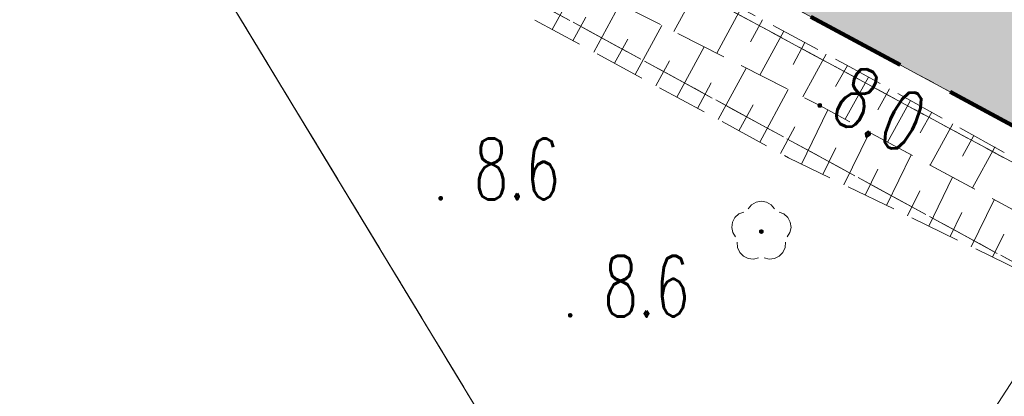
# Model space of a CAD drawing. Header units: millimetres. Extents: x -367306 to 168495, y -187323 to 82034.
# Tile 51 of 170: x 728 to 24988, y -151441 to -142146. Entities that reach past the tile are written whole.
import ezdxf

# ---------------------------------------------------------------- set-up
doc = ezdxf.new("R2010")
doc.units = ezdxf.units.MM
doc.header["$MEASUREMENT"] = 0
for name, pattern in [('L_0_03', [1000, 500, -500]), ('L_0_05', [1750, 1250, -500]), ('L_0_06', [2000, 1500, -500]), ('Przerywana długa', [3900, 2500, -1400]), ('Przerywana gęsta', [900, 600, -300])]:
    doc.linetypes.add(name, pattern=pattern)
for name, color, linetype, lineweight in [('0_Nr_pióra__196', 1, 'Continuous', 100), ('Nowe_EGDE_Nr_pióra__9', 7, 'Continuous', 13), ('Nowe_EGKK_Nr_pióra__9', 7, 'Continuous', 13), ('Nowe_EGUG_Nr_pióra__9', 7, 'Continuous', 13), ('Nowe_OTRK_Nr_pióra__8', 7, 'Continuous', 13), ('Nowe_OTRK_Nr_pióra__9', 7, 'Continuous', 13), ('Nowe_OTRN_Nr_pióra__7', 7, 'Continuous', 13), ('Nowe_OTRN_Nr_pióra__8', 7, 'Continuous', 13), ('Nowe_OTRN_Nr_pióra__9', 7, 'Continuous', 13), ('Nowe_OTRN_O_Nr_pióra__8', 7, 'Continuous', 13), ('Nowe_OTZL_Nr_pióra__8', 7, 'Continuous', 13), ('Nowe_OTZL_Nr_pióra__9', 7, 'Continuous', 13), ('Nowe_SUGP_Nr_pióra__9', 7, 'Continuous', 13), ('sytuacja_Nr_pióra__1', 7, 'Continuous', 13)]:
    doc.layers.add(name, color=color, linetype=linetype, lineweight=lineweight)
for name, color, linetype, lineweight, true_color in [('0_Nr_pióra__240', 7, 'Continuous', 18, 0xdcf887), ('Nowe_OTZL_Nr_pióra__94', 7, 'Continuous', 13, 0xe4ad2c), ('sytuacja_Nr_pióra__65', 7, 'Continuous', 13, 0x80c2ff)]:
    doc.layers.add(name, color=color, linetype=linetype, lineweight=lineweight, true_color=true_color)
doc.styles.add('STYL_AUTOMATYCZNY_3', font='Simplex.shx')

msp = doc.modelspace()

# ---------------------------------------------------------------- hatches: boundary and pattern name
at = {"layer": '0_Nr_pióra__240', "linetype": 'Continuous', "lineweight": 0, "true_color": 0x2c311b}
msp.add_hatch(color=250, dxfattribs=at).paths.add_polyline_path([(1832.3, -134968.9), (3325.5, -137445.8), (6501.6, -134653), (31321.6, -148073), (43551.6, -131243), (52938.8, -105475.5), (50239.8, -104970.8), (50241.7, -104960.9, 0.4105608), (45483.3, -107953.9), (43454.5, -115678.8), (37652.4, -114156), (32816.1, -112886.7), (35989.5, -100795.2), (33381.6, -100123), (29323.2, -98604.3), (28971.6, -99353.7), (25882.9, -106410.1), (24650.6, -109225.4), (23018, -111586.2), (19968.1, -115996.2), (16289.2, -120183.4), (15001.3, -121648.2), (14544.7, -122167.6), (13419.4, -123278.9), (12674.7, -124012.8), (11388.1, -125280.7), (8915.3, -127717.6), (8238.5, -128359.6), (3301.6, -133843), (3061.6, -134723)])
at = {"layer": 'Nowe_OTRN_Nr_pióra__7', "linetype": 'Continuous', "lineweight": 13}
for points in [[(20396.6, -144263), (20398.2, -144274.7), (20402.6, -144285.5), (20409.8, -144294.8), (20419.1, -144302), (20430, -144306.5), (20441.6, -144308), (20453.3, -144306.5), (20464.1, -144302), (20473.4, -144294.8), (20480.6, -144285.5), (20485.1, -144274.7), (20486.6, -144263), (20485.1, -144251.4), (20480.6, -144240.5), (20473.4, -144231.2), (20464.1, -144224), (20453.3, -144219.6), (20441.6, -144218), (20430, -144219.6), (20419.1, -144224), (20409.8, -144231.2), (20402.6, -144240.5), (20398.2, -144251.4)], [(11056.6, -146553), (11058.2, -146564.7), (11062.6, -146575.5), (11069.8, -146584.8), (11079.1, -146592), (11090, -146596.5), (11101.6, -146598), (11113.3, -146596.5), (11124.1, -146592), (11133.4, -146584.8), (11140.6, -146575.5), (11145.1, -146564.7), (11146.6, -146553), (11145.1, -146541.4), (11140.6, -146530.5), (11133.4, -146521.2), (11124.1, -146514), (11113.3, -146509.6), (11101.6, -146508), (11090, -146509.6), (11079.1, -146514), (11069.8, -146521.2), (11062.6, -146530.5), (11058.2, -146541.4)], [(14246.6, -149443), (14248.2, -149454.7), (14252.6, -149465.5), (14259.8, -149474.8), (14269.1, -149482), (14280, -149486.5), (14291.6, -149488), (14303.3, -149486.5), (14314.1, -149482), (14323.4, -149474.8), (14330.6, -149465.5), (14335.1, -149454.7), (14336.6, -149443), (14335.1, -149431.4), (14330.6, -149420.5), (14323.4, -149411.2), (14314.1, -149404), (14303.3, -149399.6), (14291.6, -149398), (14280, -149399.6), (14269.1, -149404), (14259.8, -149411.2), (14252.6, -149420.5), (14248.2, -149431.4)]]:
    msp.add_hatch(color=7, dxfattribs=at).paths.add_polyline_path(points)
at = {"layer": 'Nowe_OTZL_Nr_pióra__94', "linetype": 'Continuous', "lineweight": 13, "true_color": 0xe4ad2c}
msp.add_hatch(color=42, dxfattribs=at).paths.add_polyline_path([(19002.1, -147419.6), (19016, -147417.4), (19028.5, -147411), (19038.5, -147401), (19044.9, -147388.5), (19047.1, -147374.6), (19044.9, -147360.7), (19038.5, -147348.1), (19028.5, -147338.2), (19016, -147331.8), (19002.1, -147329.6), (18988.2, -147331.8), (18975.6, -147338.2), (18965.7, -147348.1), (18959.3, -147360.7), (18957.1, -147374.6), (18959.3, -147388.5), (18965.7, -147401), (18975.6, -147411), (18988.2, -147417.4)])
at = {"layer": 'sytuacja_Nr_pióra__65', "linetype": 'Continuous', "lineweight": 0, "true_color": 0x192633}
h = msp.add_hatch(color=179, dxfattribs=at)
h.paths.add_polyline_path([(-35518.4, -34473), (-67898.4, -84573), (-66138.4, -100353), (-58518.4, -110243), (-42598.4, -121143), (-16648.4, -132123), (-1348.4, -129693), (3325.5, -137445.8), (6501.6, -134653), (31321.6, -148073), (43551.6, -131243), (55981.6, -97123), (70921.6, -40873), (56311.6, -36173), (44331.6, -27593), (34641.9, -21548.3), (33406.4, -22351.9), (22129.7, -25856.9, 0.3125645), (16459.2, -35763.1, 0.0639815), (16561.6, -47403, -0.0641372), (20517.6, -68873.4, -0.1525468), (13695.5, -93630.2), (3435.8, -112923.9, -0.0818728), (1461.6, -115509.5), (-6521.8, -122921.4, -0.1451753), (-12306.4, -125248.3, -0.1061481), (-20698.4, -125033, -0.0211831), (-52070.1, -110031, -0.0156571), (-52613.6, -109720), (-56888.4, -107093), (-58193.1, -105873.8, -0.0772249), (-60088.2, -103457.7), (-61531.9, -100882.9, -0.0991166), (-62742.3, -97148), (-63291.3, -92429.4, -0.0773758), (-63172.5, -89355.1), (-62676, -86815.8, -0.093547), (-61301.5, -83370.5), (-34907, -41842.2, -0.0487492), (-33708.7, -40309.7), (-33683.4, -40283.1, -0.1375551), (-29041.8, -37523.5, -0.0442175), (-27588.1, -37267), (-16029.6, -36267.8, 0.1385926), (-10942.3, -34343.2), (-4215.8, -29365.2), (-2512.8, -27715.9, 0.2008798), (-1007.6, -25258.6), (-17808.4, -32663)])
h.paths.add_polyline_path([(33381.6, -100123), (34081.6, -98183), (16701.6, -91693), (16011.6, -93623)], flags=0)

# ---------------------------------------------------------------- linework, layer by layer
at = {"layer": '0_Nr_pióra__196', "color": 1, "linetype": 'Przerywana długa', "lineweight": 100}
msp.add_lwpolyline([(55981.6, -97123), (70921.6, -40873), (56311.6, -36173), (44331.6, -27593), (15671.6, -9583), (6061.6, -22143), (-17808.4, -32663), (-35518.4, -34473), (-67898.4, -84573), (-66138.4, -100353), (-58518.4, -110243), (-42598.4, -121143), (-16648.4, -132123), (-1348.4, -129693), (3325.5, -137445.8), (6501.6, -134653), (31321.6, -148073), (43551.6, -131243)], close=True, dxfattribs=at)
at = {"layer": 'Nowe_EGDE_Nr_pióra__9', "color": 7, "linetype": 'Continuous', "lineweight": 13, "flags": 128}
for points in [[(55981.6, -97123), (70921.6, -40873), (56311.6, -36173), (44331.6, -27593), (15671.6, -9583), (6061.6, -22143), (-17808.4, -32663), (-35518.4, -34473), (-67898.4, -84573), (-66138.4, -100353), (-58518.4, -110243), (-42598.4, -121143), (-16648.4, -132123), (-1348.4, -129693), (3311.6, -137403), (6501.6, -134653), (31321.6, -148073), (43551.6, -131243)], [(3311.6, -137403), (19561.6, -164263), (31321.6, -148073), (6501.6, -134653)]]:
    msp.add_lwpolyline(points, close=True, dxfattribs=at)
msp.add_lwpolyline([(19561.6, -164263), (3311.6, -137403)], dxfattribs=at)
at = {"layer": 'Nowe_EGKK_Nr_pióra__9', "color": 7, "linetype": 'L_0_06', "lineweight": 13, "flags": 128}
for points in [[(29531.6, -148013), (31361.6, -144863), (37971.6, -133403), (44021.6, -123253), (49231.6, -107983), (55911.6, -88083), (57121.6, -88213), (55101.6, -97773), (55719.6, -97842.3), (55981.6, -97123), (70921.6, -40873), (56311.6, -36173), (55048, -35268), (41611.6, -68353), (57641.6, -74443), (60191.6, -64873), (66821.6, -44573), (68811.6, -45163), (62241.6, -69543), (59421.6, -76943), (58691.6, -82183), (56561.6, -81483), (55391.6, -79203), (39431.6, -73863), (31601.6, -96903), (29441.6, -101683), (23321.6, -113373), (12911.6, -125533), (3281.6, -133823), (5851.8, -135213.2)], [(3311.6, -137403), (-1728.4, -140123), (-13438.4, -142123), (-36138.4, -137363), (-60298.4, -123133), (-73598.4, -112563), (-79228.4, -100953), (-96338.4, -103863), (-90368.4, -119183), (-84588.4, -129593), (-76648.4, -138893), (-69718.4, -143433), (-65688.4, -144503), (-64458.4, -146783), (-60688.4, -152263), (-54658.4, -156013), (-45058.4, -161173), (-14498.4, -168703), (2961.6, -169593), (19561.6, -164263)], [(1879.8, -135034.1), (3281.6, -133823), (5851.8, -135213.2), (29531.6, -148013), (28441.6, -149893), (4181.6, -136653)], [(19561.6, -164263), (25687.3, -155829.8), (25211.6, -155473), (28441.6, -149893), (4181.6, -136653), (1879.8, -135034.1), (3311.6, -137403)]]:
    msp.add_lwpolyline(points, close=True, dxfattribs=at)
at = {"layer": 'Nowe_EGUG_Nr_pióra__9', "color": 7, "linetype": 'L_0_03', "lineweight": 13, "flags": 128}
for points in [[(29531.6, -148013), (31361.6, -144863), (37971.6, -133403), (44021.6, -123253), (49231.6, -107983), (55911.6, -88083), (57121.6, -88213), (55101.6, -97773), (55719.6, -97842.3), (55981.6, -97123), (70921.6, -40873), (56311.6, -36173), (55048, -35268), (41611.6, -68353), (57641.6, -74443), (60191.6, -64873), (66821.6, -44573), (68811.6, -45163), (62241.6, -69543), (59421.6, -76943), (58691.6, -82183), (56561.6, -81483), (55391.6, -79203), (39431.6, -73863), (31601.6, -96903), (29441.6, -101683), (23321.6, -113373), (12911.6, -125533), (3281.6, -133823), (5851.8, -135213.2)], [(3311.6, -137403), (-1728.4, -140123), (-13438.4, -142123), (-36138.4, -137363), (-60298.4, -123133), (-73598.4, -112563), (-79228.4, -100953), (-96338.4, -103863), (-90368.4, -119183), (-84588.4, -129593), (-76648.4, -138893), (-69718.4, -143433), (-65688.4, -144503), (-64458.4, -146783), (-60688.4, -152263), (-54658.4, -156013), (-45058.4, -161173), (-14498.4, -168703), (2961.6, -169593), (19561.6, -164263)], [(1879.8, -135034.1), (3281.6, -133823), (5851.8, -135213.2), (29531.6, -148013), (28441.6, -149893), (4181.6, -136653)], [(19561.6, -164263), (25687.3, -155829.8), (25211.6, -155473), (28441.6, -149893), (4181.6, -136653), (1879.8, -135034.1), (3311.6, -137403)]]:
    msp.add_lwpolyline(points, close=True, dxfattribs=at)
at = {"layer": 'Nowe_OTRK_Nr_pióra__8', "color": 7, "linetype": 'Continuous', "lineweight": 13}
for p, q in [((19030.8, -142147.6), (19030.9, -142147.6)), ((13849.7, -142390.2), (13849.8, -142390.2)), ((16553.2, -142288.5), (16553.2, -142288.5)), ((15708.8, -142624.2), (15708.8, -142624.2)), ((16847, -142437.7), (16847, -142437.7)), ((19553.4, -142430.5), (19553.4, -142430.5)), ((14360.9, -142667.9), (14361, -142667.9)), ((17591, -142815.5), (17591, -142815.5)), ((18733.8, -142696.4), (18733.9, -142696.4)), ((20075.9, -142713.3), (20076, -142713.3)), ((14872.1, -142945.6), (14872.1, -142945.6)), ((17906.9, -142975.9), (17907, -142975.9)), ((20598.5, -142996.1), (20598.5, -142996.1)), ((15383.3, -143223.3), (15383.3, -143223.3)), ((16738.9, -143165.4), (16738.9, -143165.4)), ((18628.8, -143342.5), (18628.8, -143342.5)), ((19786.4, -143248.3), (19786.4, -143248.3)), ((21091.6, -143263), (21091.7, -143263)), ((21120.9, -143279.2), (21120.9, -143279.2)), ((15894.5, -143501), (15894.5, -143501)), ((18966.8, -143514.2), (18966.9, -143514.2)), ((21640.5, -143567.3), (21640.6, -143567.3)), ((16405.6, -143778.7), (16405.7, -143778.7)), ((17768.9, -143706.6), (17769, -143706.6)), ((20832.7, -143799), (20832.8, -143799)), ((22160.2, -143855.3), (22160.3, -143855.3)), ((16916.8, -144056.4), (16916.9, -144056.4)), ((19666.6, -143869.5), (19666.6, -143869.5)), ((20026.8, -144052.4), (20026.8, -144052.4)), ((17428, -144334.2), (17428.1, -144334.2)), ((18799, -144247.8), (18799.1, -144247.8)), ((20441.6, -144263), (20441.7, -144263)), ((20441.6, -144263), (20441.7, -144263)), ((22679.9, -144143.4), (22679.9, -144143.4)), ((20643.1, -144372), (20643.1, -144372)), ((21875, -144369.9), (21875, -144369.9)), ((23199.6, -144431.4), (23199.6, -144431.4)), ((17939.2, -144611.9), (17939.2, -144611.9)), ((19829.1, -144789), (19829.2, -144789)), ((21067.2, -144601.6), (21067.3, -144601.6)), ((23719.3, -144719.5), (23719.3, -144719.5)), ((18450.4, -144889.6), (18450.4, -144889.6)), ((21667.2, -144926.4), (21667.2, -144926.4)), ((22917.2, -144940.8), (22917.3, -144940.8)), ((24238.9, -145007.5), (24239, -145007.5)), ((18961.6, -145167.3), (18961.6, -145167.3)), ((20834.5, -145306.5), (20834.6, -145306.5)), ((22112.3, -145167.3), (22112.4, -145167.3)), ((24758.6, -145295.6), (24758.7, -145295.6)), ((19472.7, -145445), (19472.8, -145445)), ((19671.6, -145553), (19671.7, -145553)), ((22691.3, -145480.7), (22691.4, -145480.7)), ((23959.5, -145511.7), (23959.5, -145511.7)), ((19991.1, -145708.8), (19991.1, -145708.8)), ((23157.5, -145733), (23157.5, -145733)), ((20513.9, -145963.8), (20514, -145963.8)), ((21869.5, -145838.7), (21869.5, -145838.7)), ((23715.4, -146035.1), (23715.5, -146035.1)), ((21036.8, -146218.9), (21036.8, -146218.9)), ((21559.7, -146473.9), (21559.7, -146473.9)), ((22904.4, -146370.9), (22904.4, -146370.9)), ((24202.6, -146298.7), (24202.6, -146298.7)), ((22082.5, -146728.9), (22082.6, -146728.9)), ((24739.6, -146589.4), (24739.6, -146589.4)), ((22605.4, -146983.9), (22605.4, -146983.9)), ((23939.3, -146903.1), (23939.4, -146903.1)), ((23128.3, -147239), (23128.3, -147239)), ((23651.1, -147494), (23651.2, -147494)), ((24974.3, -147435.3), (24974.3, -147435.3)), ((24174, -147749), (24174, -147749)), ((24696.9, -148004), (24696.9, -148004))]:
    msp.add_line(p, q, dxfattribs=at)
at = {"layer": 'Nowe_OTRK_Nr_pióra__9', "color": 7, "linetype": 'L_0_05', "lineweight": 13, "flags": 128}
for points in [[(6031.6, -136963), (7581.6, -137733), (20441.6, -144263), (31101.6, -150033), (33741.6, -151433), (31591.6, -149083), (21091.6, -143263), (8601.6, -136503), (6101.6, -135473)], [(7581.6, -137733), (20441.6, -144263), (31101.6, -150033), (33741.6, -151433), (30681.6, -150923), (19671.6, -145553), (4761.6, -137453), (6031.6, -136963)]]:
    msp.add_lwpolyline(points, close=True, dxfattribs=at)
at = {"layer": 'Nowe_OTRK_Nr_pióra__9', "color": 7, "linetype": 'Continuous', "lineweight": 13, "flags": 128}
for points in [[(14477.5, -141234.6), (13849.7, -142390.2)], [(17463.2, -141299.2), (16847, -142437.7)], [(15515.3, -141761.6), (14872.1, -142945.6)], [(18508.3, -141864.8), (17906.9, -142975.9)], [(14360.9, -142667.9), (14678.7, -142083)], [(19030.8, -142147.6), (18733.8, -142696.4)], [(16553.2, -142288.5), (15894.5, -143501)], [(15383.3, -143223.3), (15708.8, -142624.2)], [(19553.4, -142430.5), (18966.8, -143514.2)], [(17591, -142815.5), (16916.8, -144056.4)], [(20075.9, -142713.3), (19786.4, -143248.3)], [(20598.5, -142996.1), (20026.8, -144052.4)], [(16405.6, -143778.7), (16738.9, -143165.4)], [(18628.8, -143342.5), (17939.2, -144611.9)], [(21120.9, -143279.2), (20832.7, -143799)], [(21640.5, -143567.3), (21067.2, -144601.6)], [(17428, -144334.2), (17768.9, -143706.6)], [(22160.2, -143855.3), (21875, -144369.9)], [(19666.6, -143869.5), (18961.6, -145167.3)], [(18450.4, -144889.6), (18799, -144247.8)], [(22679.9, -144143.4), (22112.3, -145167.3)], [(20643.1, -144372), (19991.1, -145708.8)], [(23199.6, -144431.4), (22917.2, -144940.8)], [(19472.7, -145445), (19829.1, -144789)], [(23719.3, -144719.5), (23157.5, -145733)], [(21667.2, -144926.4), (21036.8, -146218.9)], [(24238.9, -145007.5), (23959.5, -145511.7)], [(20513.9, -145963.8), (20834.5, -145306.5)], [(24758.6, -145295.6), (24202.6, -146298.7)], [(22691.3, -145480.7), (22082.5, -146728.9)], [(21559.7, -146473.9), (21869.5, -145838.7)], [(23715.4, -146035.1), (23128.3, -147239)], [(22605.4, -146983.9), (22904.4, -146370.9)], [(24739.6, -146589.4), (24174, -147749)], [(23651.1, -147494), (23939.3, -146903.1)], [(24696.9, -148004), (24974.3, -147435.3)]]:
    msp.add_lwpolyline(points, dxfattribs=at)
at = {"layer": 'Nowe_OTRN_Nr_pióra__8', "color": 7, "linetype": 'Continuous', "lineweight": 13}
for p, q in [((20396.6, -144263), (20396.7, -144263)), ((20398.2, -144251.4), (20398.2, -144251.4)), ((20398.2, -144274.7), (20398.2, -144274.7)), ((20402.6, -144240.5), (20402.7, -144240.5)), ((20402.6, -144285.5), (20402.7, -144285.5)), ((20409.8, -144231.2), (20409.9, -144231.2)), ((20409.8, -144294.8), (20409.9, -144294.8)), ((20419.1, -144224), (20419.2, -144224)), ((20419.1, -144302), (20419.2, -144302)), ((20430, -144219.6), (20430, -144219.6)), ((20430, -144306.5), (20430, -144306.5)), ((20441.6, -144218), (20441.7, -144218)), ((20441.6, -144308), (20441.7, -144308)), ((20453.3, -144219.6), (20453.3, -144219.6)), ((20453.3, -144306.5), (20453.3, -144306.5)), ((20464.1, -144224), (20464.2, -144224)), ((20464.1, -144302), (20464.2, -144302)), ((20473.4, -144231.2), (20473.5, -144231.2)), ((20473.4, -144294.8), (20473.5, -144294.8)), ((20480.6, -144240.5), (20480.6, -144240.5)), ((20480.6, -144285.5), (20480.6, -144285.5)), ((20485.1, -144251.4), (20485.1, -144251.4)), ((20485.1, -144274.7), (20485.1, -144274.7)), ((20486.6, -144263), (20486.7, -144263)), ((11069.8, -146521.2), (11069.9, -146521.2)), ((11079.1, -146514), (11079.2, -146514)), ((11090, -146509.6), (11090, -146509.6)), ((11101.6, -146508), (11101.7, -146508)), ((11113.3, -146509.6), (11113.3, -146509.6)), ((11124.1, -146514), (11124.2, -146514)), ((11133.4, -146521.2), (11133.5, -146521.2)), ((11056.6, -146553), (11056.7, -146553)), ((11058.2, -146541.4), (11058.2, -146541.4)), ((11058.2, -146564.7), (11058.2, -146564.7)), ((11062.6, -146530.5), (11062.7, -146530.5)), ((11062.6, -146575.5), (11062.7, -146575.5)), ((11069.8, -146584.8), (11069.9, -146584.8)), ((11079.1, -146592), (11079.2, -146592)), ((11090, -146596.5), (11090, -146596.5)), ((11101.6, -146598), (11101.7, -146598)), ((11113.3, -146596.5), (11113.3, -146596.5)), ((11124.1, -146592), (11124.2, -146592)), ((11133.4, -146584.8), (11133.5, -146584.8)), ((11140.6, -146530.5), (11140.6, -146530.5)), ((11140.6, -146575.5), (11140.6, -146575.5)), ((11145.1, -146541.4), (11145.1, -146541.4)), ((11145.1, -146564.7), (11145.1, -146564.7)), ((11146.6, -146553), (11146.7, -146553)), ((14248.2, -149431.4), (14248.2, -149431.4)), ((14252.6, -149420.5), (14252.7, -149420.5)), ((14259.8, -149411.2), (14259.9, -149411.2)), ((14269.1, -149404), (14269.2, -149404)), ((14280, -149399.6), (14280, -149399.6)), ((14291.6, -149398), (14291.7, -149398)), ((14303.3, -149399.6), (14303.3, -149399.6)), ((14314.1, -149404), (14314.2, -149404)), ((14323.4, -149411.2), (14323.5, -149411.2)), ((14330.6, -149420.5), (14330.6, -149420.5)), ((14335.1, -149431.4), (14335.1, -149431.4)), ((14246.6, -149443), (14246.7, -149443)), ((14248.2, -149454.7), (14248.2, -149454.7)), ((14252.6, -149465.5), (14252.7, -149465.5)), ((14259.8, -149474.8), (14259.9, -149474.8)), ((14269.1, -149482), (14269.2, -149482)), ((14280, -149486.5), (14280, -149486.5)), ((14291.6, -149488), (14291.7, -149488)), ((14303.3, -149486.5), (14303.3, -149486.5)), ((14314.1, -149482), (14314.2, -149482)), ((14323.4, -149474.8), (14323.5, -149474.8)), ((14330.6, -149465.5), (14330.6, -149465.5)), ((14335.1, -149454.7), (14335.1, -149454.7)), ((14336.6, -149443), (14336.7, -149443))]:
    msp.add_line(p, q, dxfattribs=at)
at = {"layer": 'Nowe_OTRN_Nr_pióra__9', "color": 7, "linetype": 'Continuous', "lineweight": 13, "flags": 128}
for points in [[(20396.6, -144263), (20398.2, -144274.7), (20402.6, -144285.5), (20409.8, -144294.8), (20419.1, -144302), (20430, -144306.5), (20441.6, -144308), (20453.3, -144306.5), (20464.1, -144302), (20473.4, -144294.8), (20480.6, -144285.5), (20485.1, -144274.7), (20486.6, -144263), (20485.1, -144251.4), (20480.6, -144240.5), (20473.4, -144231.2), (20464.1, -144224), (20453.3, -144219.6), (20441.6, -144218), (20430, -144219.6), (20419.1, -144224), (20409.8, -144231.2), (20402.6, -144240.5), (20398.2, -144251.4)], [(11056.6, -146553), (11058.2, -146564.7), (11062.6, -146575.5), (11069.8, -146584.8), (11079.1, -146592), (11090, -146596.5), (11101.6, -146598), (11113.3, -146596.5), (11124.1, -146592), (11133.4, -146584.8), (11140.6, -146575.5), (11145.1, -146564.7), (11146.6, -146553), (11145.1, -146541.4), (11140.6, -146530.5), (11133.4, -146521.2), (11124.1, -146514), (11113.3, -146509.6), (11101.6, -146508), (11090, -146509.6), (11079.1, -146514), (11069.8, -146521.2), (11062.6, -146530.5), (11058.2, -146541.4)], [(14246.6, -149443), (14248.2, -149454.7), (14252.6, -149465.5), (14259.8, -149474.8), (14269.1, -149482), (14280, -149486.5), (14291.6, -149488), (14303.3, -149486.5), (14314.1, -149482), (14323.4, -149474.8), (14330.6, -149465.5), (14335.1, -149454.7), (14336.6, -149443), (14335.1, -149431.4), (14330.6, -149420.5), (14323.4, -149411.2), (14314.1, -149404), (14303.3, -149399.6), (14291.6, -149398), (14280, -149399.6), (14269.1, -149404), (14259.8, -149411.2), (14252.6, -149420.5), (14248.2, -149431.4)]]:
    msp.add_lwpolyline(points, close=True, dxfattribs=at)
at = {"layer": 'Nowe_OTZL_Nr_pióra__8', "color": 7, "linetype": 'Continuous', "lineweight": 13}
for p, q in [((18761.5, -146711.9), (18761.6, -146711.9)), ((18874.1, -146647.1), (18874.2, -146647.1)), ((19002.1, -146624.6), (19002.1, -146624.6)), ((19130, -146647.1), (19130.1, -146647.1)), ((19242.6, -146711.9), (19242.7, -146711.9)), ((18446.2, -146941), (18446.2, -146941)), ((18566.5, -146892.1), (18566.6, -146892.1)), ((18677.8, -146811.2), (18677.8, -146811.2)), ((19326.3, -146811.2), (19326.4, -146811.2)), ((19437.6, -146892.1), (19437.7, -146892.1)), ((19558, -146941), (19558, -146941)), ((18288.8, -147142.8), (18288.8, -147142.8)), ((18349.7, -147028.1), (18349.8, -147028.1)), ((19654.4, -147028.1), (19654.5, -147028.1)), ((19715.4, -147142.8), (19715.4, -147142.8)), ((18270.6, -147271.4), (18270.7, -147271.4)), ((18297.5, -147398.6), (18297.5, -147398.6)), ((18957.1, -147374.6), (18957.1, -147374.6)), ((18959.3, -147360.7), (18959.3, -147360.7)), ((18959.3, -147388.5), (18959.3, -147388.5)), ((18965.7, -147348.1), (18965.7, -147348.1)), ((18965.7, -147401), (18965.7, -147401)), ((18975.6, -147338.2), (18975.7, -147338.2)), ((18975.6, -147411), (18975.7, -147411)), ((18988.2, -147331.8), (18988.2, -147331.8)), ((18988.2, -147417.4), (18988.2, -147417.4)), ((19002.1, -147329.6), (19002.1, -147329.6)), ((19002.1, -147419.6), (19002.1, -147419.6)), ((19016, -147331.8), (19016, -147331.8)), ((19016, -147417.4), (19016, -147417.4)), ((19028.5, -147338.2), (19028.6, -147338.2)), ((19028.5, -147411), (19028.6, -147411)), ((19038.5, -147348.1), (19038.5, -147348.1)), ((19038.5, -147401), (19038.5, -147401)), ((19044.9, -147360.7), (19044.9, -147360.7)), ((19044.9, -147388.5), (19044.9, -147388.5)), ((19047.1, -147374.6), (19047.1, -147374.6)), ((19706.7, -147398.6), (19706.7, -147398.6)), ((19733.5, -147271.4), (19733.6, -147271.4)), ((18366.1, -147508.9), (18366.2, -147508.9)), ((18408.6, -147639.7), (18408.7, -147639.7)), ((19595.5, -147639.7), (19595.6, -147639.7)), ((19638, -147508.9), (19638.1, -147508.9)), ((18417.9, -147769.3), (18418, -147769.3)), ((18470.9, -147887.9), (18471, -147887.9)), ((18561.2, -147981.3), (18561.3, -147981.3)), ((19442.9, -147981.3), (19443, -147981.3)), ((19533.2, -147887.9), (19533.3, -147887.9)), ((19586.2, -147769.3), (19586.2, -147769.3)), ((18678, -148038.3), (18678, -148038.3)), ((18807.2, -148052.1), (18807.2, -148052.1)), ((18933.3, -148020.9), (18933.3, -148020.9)), ((19070.8, -148020.9), (19070.9, -148020.9)), ((19197, -148052.1), (19197, -148052.1)), ((19326.2, -148038.3), (19326.2, -148038.3))]:
    msp.add_line(p, q, dxfattribs=at)
at = {"layer": 'Nowe_OTZL_Nr_pióra__9', "color": 7, "linetype": 'Continuous', "lineweight": 13, "flags": 128}
for points in [[(18677.8, -146811.2), (18761.5, -146711.9), (18874.1, -146647.1), (19002.1, -146624.6), (19130, -146647.1), (19242.6, -146711.9), (19326.3, -146811.2)], [(18366.1, -147508.9), (18297.5, -147398.6), (18270.6, -147271.4), (18288.8, -147142.8), (18349.7, -147028.1), (18446.2, -146941), (18566.5, -146892.1)], [(19437.6, -146892.1), (19558, -146941), (19654.4, -147028.1), (19715.4, -147142.8), (19733.5, -147271.4), (19706.7, -147398.6), (19638, -147508.9)], [(18933.3, -148020.9), (18807.2, -148052.1), (18678, -148038.3), (18561.2, -147981.3), (18470.9, -147887.9), (18417.9, -147769.3), (18408.6, -147639.7)], [(19595.5, -147639.7), (19586.2, -147769.3), (19533.2, -147887.9), (19442.9, -147981.3), (19326.2, -148038.3), (19197, -148052.1), (19070.8, -148020.9)]]:
    msp.add_lwpolyline(points, dxfattribs=at)
msp.add_lwpolyline([(19002.1, -147419.6), (19016, -147417.4), (19028.5, -147411), (19038.5, -147401), (19044.9, -147388.5), (19047.1, -147374.6), (19044.9, -147360.7), (19038.5, -147348.1), (19028.5, -147338.2), (19016, -147331.8), (19002.1, -147329.6), (18988.2, -147331.8), (18975.6, -147338.2), (18965.7, -147348.1), (18959.3, -147360.7), (18957.1, -147374.6), (18959.3, -147388.5), (18965.7, -147401), (18975.6, -147411), (18988.2, -147417.4)], close=True, dxfattribs=at)
at = {"layer": 'Nowe_SUGP_Nr_pióra__9', "color": 7, "linetype": 'Continuous', "lineweight": 13, "flags": 128}
msp.add_lwpolyline([(66511.6, 45387), (65451.6, 41947), (70441.6, 26607), (70591.6, 7417), (70271.6, -4513), (71051.6, -23613), (70711.6, -28373), (68611.6, -31223), (63031.6, -57593), (61161.6, -63813), (37631.6, -131683), (30361.6, -143053), (18781.6, -160973), (25371.6, -165403), (32631.6, -170383), (34091.6, -171413), (25221.5, -183584.5)], dxfattribs=at)
at = {"layer": 'sytuacja_Nr_pióra__1', "color": 7, "linetype": 'Przerywana gęsta', "lineweight": 13, "flags": 128}
msp.add_lwpolyline([(-35518.4, -34473), (-67898.4, -84573), (-66138.4, -100353), (-58518.4, -110243), (-42598.4, -121143), (-16648.4, -132123), (-1348.4, -129693), (3325.5, -137445.8), (6501.6, -134653), (31321.6, -148073), (43551.6, -131243), (55981.6, -97123), (70921.6, -40873), (56311.6, -36173), (44331.6, -27593), (34641.9, -21548.3), (33406.4, -22351.9), (22129.7, -25856.9, 0.3125645), (16459.2, -35763.1, 0.0639815), (16561.6, -47403, -0.0641372), (20517.6, -68873.4, -0.1525468), (13695.5, -93630.2), (3435.8, -112923.9, -0.0818728), (1461.6, -115509.5), (-6521.8, -122921.4, -0.1451753), (-12306.4, -125248.3, -0.1061481), (-20698.4, -125033, -0.0211831), (-52070.1, -110031, -0.0156571), (-52613.6, -109720), (-56888.4, -107093), (-58193.1, -105873.8, -0.0772249), (-60088.2, -103457.7), (-61531.9, -100882.9, -0.0991166), (-62742.3, -97148), (-63291.3, -92429.4, -0.0773758), (-63172.5, -89355.1), (-62676, -86815.8, -0.093547), (-61301.5, -83370.5), (-34907, -41842.2, -0.0487492), (-33708.7, -40309.7), (-33683.4, -40283.1, -0.1375551), (-29041.8, -37523.5, -0.0442175), (-27588.1, -37267), (-16029.6, -36267.8, 0.1385926), (-10942.3, -34343.2), (-4215.8, -29365.2), (-2512.8, -27715.9, 0.2008798), (-1007.6, -25258.6), (-17808.4, -32663)], format="xyb", close=True, dxfattribs=at)

# ---------------------------------------------------------------- texts
at = {"layer": 'Nowe_OTRN_O_Nr_pióra__8', "color": 7, "linetype": 'Continuous', "lineweight": 13, "insert": (20639.7, -144568.2), "char_height": 1500, "attachment_point": 7, "rotation": 334.1, "style": 'STYL_AUTOMATYCZNY_3'}
msp.add_mtext('\\A1;{\\W0.660000x;\\pql;\\FSimplex.shx;8.0}', dxfattribs=at)
at = {"layer": 'Nowe_OTRN_O_Nr_pióra__8', "color": 7, "linetype": 'Continuous', "lineweight": 13, "char_height": 1500, "attachment_point": 7, "style": 'STYL_AUTOMATYCZNY_3'}
for insert in [(11922.3, -146580.7), (15112.3, -149470.7)]:
    msp.add_mtext('\\A1;{\\W0.660000x;\\pql;\\FSimplex.shx;8.6}', dxfattribs=dict(at, insert=insert))

doc.saveas('drawing.dxf')
